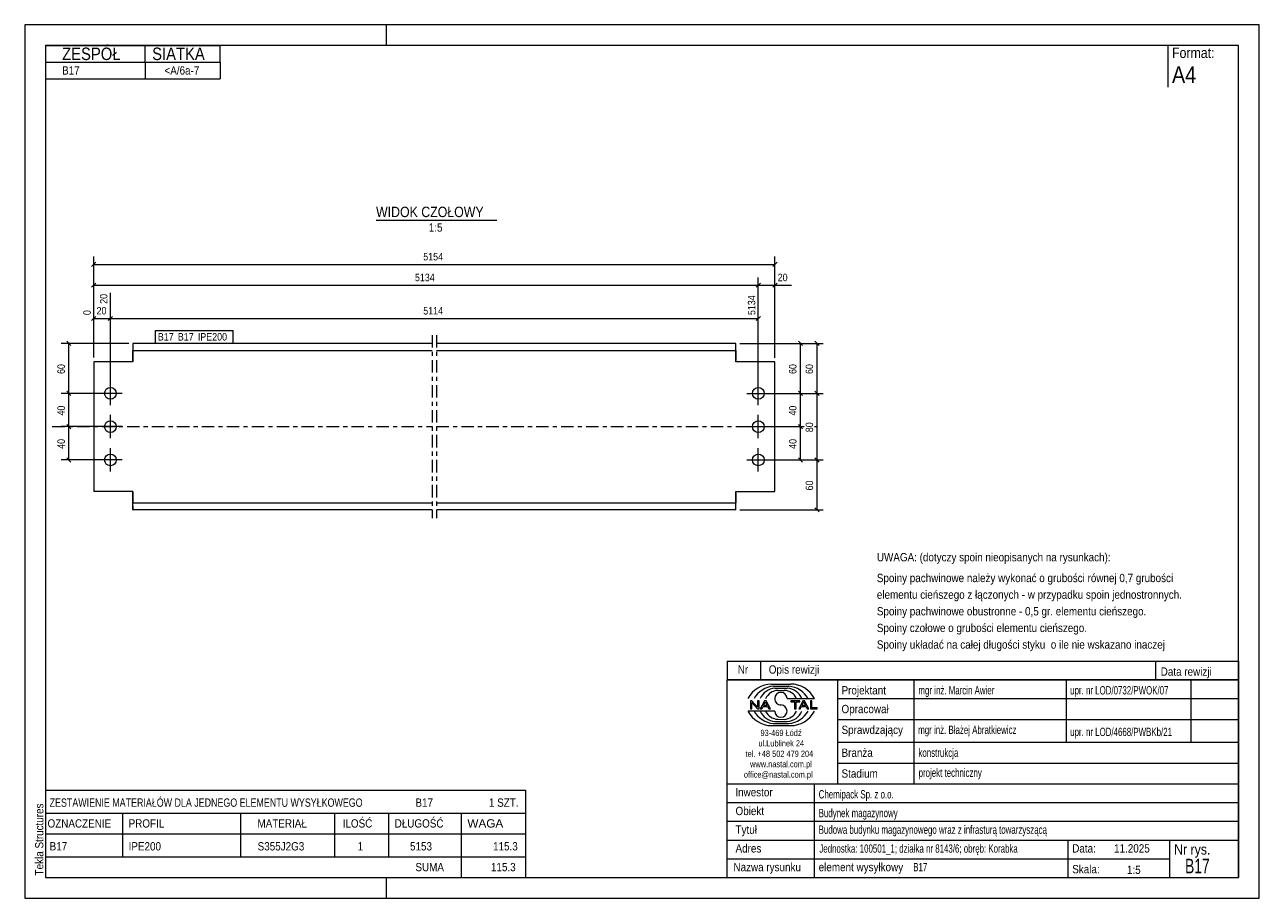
# Model space of a CAD drawing. Header units: millimetres. Extents: x 0 to 297, y 0 to 210.
import ezdxf

# ---------------------------------------------------------------- set-up
doc = ezdxf.new("R2010")
doc.units = ezdxf.units.MM
for name, pattern in [('XKITLINE00', [0]), ('XKITLINE01', [4, 1, -1, 1, -1]), ('XKITLINE03', [6, 3, -1, 1, -1])]:
    doc.linetypes.add(name, pattern=pattern)
for name, color, linetype, lineweight in [('Arkusz rysunku', 3, 'Continuous', 0), ('Element', 2, 'Continuous', 0), ('Inny typ obiektu', 7, 'Continuous', 0), ('Wymiar', 4, 'Continuous', 0), ('Znak elementu', 2, 'Continuous', 0), ('Śruba', 3, 'Continuous', 0)]:
    doc.layers.add(name, color=color, linetype=linetype, lineweight=lineweight)
doc.styles.add('ARIAL', font='ARIAL.TTF')

msp = doc.modelspace()

# ---------------------------------------------------------------- linework, layer by layer
at = {"layer": 'Arkusz rysunku', "linetype": 'XKITLINE00', "lineweight": 0}
for p, q in [((297, 210), (0, 210)), ((0, 210), (0, 0)), ((87, 205), (87, 210)), ((297, 0), (297, 210)), ((292, 205), (5, 205)), ((5, 205), (5, 5)), ((292, 5), (292, 205)), ((5, 5), (292, 5)), ((87, 0), (87, 5)), ((0, 0), (297, 0))]:
    msp.add_line(p, q, dxfattribs=at)
at = {"layer": 'Element', "linetype": 'XKITLINE03', "lineweight": 0}
for p, q in [((98.04, 135.38), (98.04, 91.38)), ((99.04, 135.38), (99.04, 91.38)), ((6.62, 113.38), (98.04, 113.38)), ((99.04, 113.38), (187.5, 113.38)), ((190.02, 113.38), (190.48, 113.38))]:
    msp.add_line(p, q, dxfattribs=at)
at = {"layer": 'Element', "linetype": 'XKITLINE00', "lineweight": 0}
for p, q in [((98.04, 133.38), (26.04, 133.38)), ((26.04, 133.38), (26.04, 131.68)), ((26.04, 131.68), (98.04, 131.68)), ((26.05, 131.5), (26.05, 131.68)), ((26.05, 130.98), (26.05, 131.5)), ((26.05, 130.2), (26.05, 130.98)), ((171.06, 133.38), (99.04, 133.38)), ((99.04, 131.68), (171.04, 131.68)), ((171.04, 133.38), (171.06, 133.38)), ((171.04, 131.68), (171.04, 133.38)), ((171.04, 131.68), (171.05, 131.68)), ((171.05, 131.68), (171.04, 131.68)), ((171.06, 131.68), (171.05, 131.68)), ((171.05, 131.68), (171.06, 131.68)), ((171.05, 131.68), (171.05, 131.5)), ((171.05, 131.5), (171.05, 131.68)), ((171.05, 131.5), (171.05, 130.98)), ((171.05, 130.98), (171.05, 131.5)), ((171.05, 130.98), (171.05, 130.2)), ((171.05, 130.2), (171.05, 130.98)), ((171.06, 131.68), (171.06, 133.38)), ((16.62, 128.98), (16.62, 97.82)), ((26.05, 128.98), (16.62, 128.98)), ((26.05, 129.28), (26.05, 130.2)), ((26.05, 129.28), (26.05, 128.98)), ((26.05, 128.98), (26.05, 128.98)), ((171.05, 130.2), (171.05, 129.28)), ((171.05, 128.96), (171.05, 129.28)), ((180.48, 128.96), (171.05, 128.96)), ((180.48, 97.78), (180.48, 128.96)), ((26.05, 97.82), (16.62, 97.82)), ((26.04, 95.08), (26.05, 95.26)), ((26.04, 93.38), (26.04, 95.08)), ((26.04, 95.08), (98.04, 95.08)), ((26.05, 97.82), (26.05, 97.48)), ((26.05, 96.56), (26.05, 97.48)), ((26.05, 95.78), (26.05, 96.56)), ((26.05, 95.26), (26.05, 95.78)), ((99.04, 95.08), (171.04, 95.08)), ((171.05, 95.26), (171.04, 95.08)), ((171.06, 95.08), (171.04, 95.08)), ((171.04, 93.38), (171.04, 95.08)), ((171.05, 97.48), (171.05, 97.78)), ((171.05, 97.78), (180.48, 97.78)), ((171.05, 97.48), (171.05, 96.56)), ((171.05, 95.78), (171.05, 96.56)), ((171.05, 96.56), (171.05, 95.78)), ((171.05, 95.26), (171.05, 95.78)), ((171.05, 95.78), (171.05, 95.26)), ((171.05, 95.08), (171.05, 95.26)), ((171.06, 95.08), (171.05, 95.08)), ((171.06, 93.38), (171.06, 95.08)), ((98.04, 93.38), (26.04, 93.38)), ((171.04, 93.38), (99.04, 93.38)), ((171.04, 93.38), (171.06, 93.38)), ((171.06, 93.38), (171.04, 93.38))]:
    msp.add_line(p, q, dxfattribs=at)
at = {"layer": 'Element', "linetype": 'XKITLINE01', "lineweight": 0}
for p, q in [((26.04, 131.68), (26.05, 131.68)), ((26.05, 131.68), (26.05, 131.5)), ((26.05, 131.5), (26.05, 130.98)), ((26.05, 130.98), (26.05, 130.2)), ((26.06, 131.68), (26.06, 133.38)), ((171.05, 131.68), (171.04, 131.68)), ((26.05, 130.2), (26.05, 129.28)), ((26.05, 128.98), (26.05, 129.28)), ((26.05, 128.98), (26.05, 128.98)), ((171.05, 129.28), (171.05, 130.2)), ((171.05, 128.96), (171.05, 129.28)), ((26.04, 95.08), (26.04, 95.08)), ((26.05, 97.82), (26.05, 97.82)), ((26.05, 97.48), (26.05, 97.82)), ((26.05, 97.48), (26.05, 96.56)), ((26.05, 96.56), (26.05, 95.78)), ((26.05, 95.78), (26.05, 95.26)), ((26.05, 95.26), (26.05, 95.08)), ((26.06, 93.38), (26.06, 95.08)), ((171.04, 95.08), (171.04, 95.08)), ((171.05, 97.48), (171.05, 97.78)), ((171.05, 96.56), (171.05, 97.48)), ((26.04, 93.38), (26.06, 93.38))]:
    msp.add_line(p, q, dxfattribs=at)
at = {"layer": 'Inny typ obiektu', "linetype": 'XKITLINE00', "lineweight": 0}
for p, q in [((5, 205), (47, 205)), ((5, 205), (5, 201)), ((29, 201), (29, 205)), ((47, 201), (47, 205)), ((275, 205), (275, 195)), ((5, 201), (47, 201)), ((5, 201), (5, 197)), ((29, 201), (29, 197)), ((47, 201), (47, 197)), ((5, 197), (47, 197)), ((84.52, 163), (113.6, 163)), ((169, 57), (169, 52.5)), ((169, 57), (292, 57)), ((177, 57), (177, 52.5)), ((272, 57), (272, 52.5)), ((292, 57), (292, 52.5)), ((292, 52.5), (169, 52.5)), ((169, 5), (169, 52.5)), ((169, 52.5), (292, 52.5)), ((179.62, 51.49), (184.23, 51.5)), ((180.07, 50.99), (183.86, 51)), ((180.46, 50.49), (183.45, 50.49)), ((195.5, 52.5), (195.5, 27.5)), ((214, 27.5), (214, 52.5)), ((250.5, 52.5), (250.5, 37.5)), ((280.5, 52.5), (280.5, 37.5)), ((292, 52.5), (292, 5)), ((181.2, 49.98), (182.73, 49.99)), ((183.42, 47.99), (189.98, 47.99)), ((195.5, 48), (292, 48)), ((180.43, 45.01), (174, 45.01)), ((174.93, 47.44), (174.57, 47.44)), ((174.57, 47.44), (174.57, 45.56)), ((174.57, 45.56), (174.9, 45.56)), ((174.9, 47.04), (176.29, 45.56)), ((174.9, 45.56), (174.9, 47.04)), ((176.31, 45.96), (174.93, 47.44)), ((176.29, 45.56), (176.65, 45.56)), ((176.65, 47.44), (176.31, 47.44)), ((176.31, 47.44), (176.31, 45.96)), ((176.65, 45.56), (176.65, 47.44)), ((177.96, 47.44), (176.94, 45.56)), ((176.94, 45.56), (177.31, 45.56)), ((177.31, 45.56), (177.61, 46.13)), ((177.61, 46.13), (178.71, 46.13)), ((177.71, 46.33), (178.14, 47.24)), ((178.6, 46.33), (177.71, 46.33)), ((178.33, 47.44), (177.96, 47.44)), ((178.14, 47.24), (178.6, 46.33)), ((179.41, 45.56), (178.33, 47.44)), ((178.71, 46.13), (179.02, 45.56)), ((179.02, 45.56), (179.41, 45.56)), ((186.43, 47.44), (184.34, 47.44)), ((184.34, 47.44), (184.34, 47.22)), ((184.34, 47.22), (185.21, 47.22)), ((185.21, 47.22), (185.21, 45.56)), ((185.21, 45.56), (185.56, 45.56)), ((185.56, 45.56), (185.56, 47.22)), ((185.56, 47.22), (186.43, 47.22)), ((187.21, 47.44), (186.2, 45.56)), ((186.2, 45.56), (186.57, 45.56)), ((186.43, 47.22), (186.43, 47.44)), ((186.57, 45.56), (186.86, 46.13)), ((186.86, 46.13), (187.96, 46.13)), ((186.96, 46.33), (187.39, 47.24)), ((187.86, 46.33), (186.96, 46.33)), ((187.59, 47.44), (187.21, 47.44)), ((187.4, 47.24), (187.39, 47.24)), ((187.4, 47.24), (187.86, 46.33)), ((188.67, 45.56), (187.59, 47.44)), ((187.96, 46.13), (188.27, 45.56)), ((188.27, 45.56), (188.67, 45.56)), ((189.36, 47.44), (189.01, 47.44)), ((189.01, 47.44), (189.01, 45.56)), ((189.01, 45.56), (190.66, 45.56)), ((189.36, 45.78), (189.36, 47.44)), ((190.66, 45.78), (189.36, 45.78)), ((190.66, 45.56), (190.66, 45.78)), ((180.07, 42.01), (183.86, 42)), ((180.46, 42.51), (183.45, 42.51)), ((181.2, 43.02), (182.73, 43.01)), ((195.5, 43), (292, 43)), ((179.62, 41.51), (184.23, 41.5)), ((195.5, 37.5), (292, 37.5)), ((195.5, 32.5), (292, 32.5)), ((169, 27.5), (292, 27.5)), ((190, 5), (190, 27.5)), ((5, 26), (5, 20.5)), ((5, 26), (120.5, 26)), ((120.5, 26), (120.5, 20.5)), ((169, 23), (292, 23)), ((5, 20.5), (5, 15.5)), ((5, 20.5), (120.5, 20.5)), ((23.5, 20.5), (23.5, 15.5)), ((52, 15.5), (52, 20.5)), ((74.5, 20.5), (74.5, 15.5)), ((87.5, 20.5), (87.5, 15.5)), ((105, 20.5), (105, 15.5)), ((120.5, 20.5), (120.5, 15.5)), ((169, 18.5), (292, 18.5)), ((5, 15.5), (120.5, 15.5)), ((5, 15.5), (5, 10)), ((23.5, 15.5), (23.5, 10)), ((52, 10), (52, 15.5)), ((74.5, 15.5), (74.5, 10)), ((87.5, 15.5), (87.5, 10)), ((105, 15.5), (105, 10)), ((120.5, 15.5), (120.5, 10)), ((169, 14), (292, 14)), ((251, 5), (251, 14)), ((275.5, 5), (275.5, 14)), ((5, 10), (5, 5)), ((5, 10), (120.5, 10)), ((105, 10), (105, 5)), ((120.5, 10), (120.5, 5)), ((169, 9.5), (275.5, 9.5)), ((5, 5), (120.5, 5)), ((169, 5), (292, 5))]:
    msp.add_line(p, q, dxfattribs=at)
for centre, radius, start, end in [((179.72, 45.08), 6.42, 90.8317, 153.0136), ((180.67, 45), 6.02, 95.7347, 150.2266), ((183.22, 46.41), 4.08, 22.7023, 86.7527), ((183.24, 44.98), 6.04, 29.8256, 84.1252), ((184.25, 45.07), 6.43, 27.0191, 90.199), ((180.7, 46.42), 4.07, 93.3428, 157.3393), ((181.33, 46.6), 3.38, 92.229, 155.8008), ((181.92, 47.99), 1.49, 0.0741, 179.9259), ((181.92, 47.99), 1.49, 179.9259, 270), ((182.59, 46.6), 3.39, 24.2351, 87.5913), ((179.72, 47.92), 6.42, 206.9864, 269.1683), ((180.67, 48), 6.02, 209.7734, 264.2653), ((180.7, 46.58), 4.07, 202.6607, 266.6572), ((181.33, 46.4), 3.38, 204.1992, 267.771), ((181.92, 45.01), 1.49, 180.0741, 359.9259), ((181.92, 45), 1.49, 0.0741, 90), ((182.59, 46.4), 3.39, 272.4087, 335.7649), ((183.22, 46.59), 4.08, 273.2473, 337.2977), ((183.24, 48.02), 6.04, 275.8748, 330.1744), ((184.25, 47.93), 6.43, 269.801, 332.9809)]:
    msp.add_arc(centre, radius, start, end, dxfattribs=at)
at = {"layer": 'Wymiar', "linetype": 'XKITLINE00', "lineweight": 0}
for p, q in [((17.13, 152.89), (16.11, 151.87)), ((16.62, 129.98), (16.62, 154.24)), ((16.62, 152.38), (180.48, 152.38)), ((180.99, 152.89), (179.97, 151.87)), ((180.48, 129.96), (180.48, 154.24)), ((16.62, 129.98), (16.62, 149.24)), ((176.48, 122.38), (176.48, 149.24)), ((176.48, 122.38), (176.48, 149.24)), ((180.48, 129.96), (180.48, 149.24)), ((17.13, 147.89), (16.11, 146.87)), ((16.62, 147.38), (176.48, 147.38)), ((20.62, 122.38), (20.62, 145.57)), ((20.62, 122.38), (20.62, 145.57)), ((176.99, 147.89), (175.97, 146.87)), ((176.99, 147.89), (175.97, 146.87)), ((176.48, 147.38), (180.48, 147.38)), ((176.48, 122.38), (176.48, 145.54)), ((180.99, 147.89), (179.97, 146.87)), ((180.48, 147.38), (184.5, 147.38)), ((180.48, 147.38), (184.5, 147.38)), ((17.13, 139.89), (16.11, 138.87)), ((16.62, 129.98), (16.62, 141.54)), ((21.13, 139.89), (20.11, 138.87)), ((21.13, 139.89), (20.11, 138.87)), ((176.99, 139.89), (175.97, 138.87)), ((16.62, 139.38), (20.62, 139.38)), ((20.62, 139.38), (176.48, 139.38)), ((10.11, 133.89), (11.13, 132.87)), ((186.11, 133.89), (187.13, 132.87)), ((190.11, 133.89), (191.13, 132.87)), ((25.04, 133.38), (8.76, 133.38)), ((10.62, 121.38), (10.62, 133.38)), ((172.06, 133.38), (192.06, 133.38)), ((172.06, 133.38), (188.06, 133.38)), ((186.62, 121.38), (186.62, 133.38)), ((190.62, 121.38), (190.62, 133.38)), ((10.11, 121.89), (11.13, 120.87)), ((10.11, 121.89), (11.13, 120.87)), ((186.11, 121.89), (187.13, 120.87)), ((186.11, 121.89), (187.13, 120.87)), ((190.11, 121.89), (191.13, 120.87)), ((190.11, 121.89), (191.13, 120.87)), ((19.62, 121.38), (8.76, 121.38)), ((19.62, 121.38), (8.76, 121.38)), ((10.62, 113.38), (10.62, 121.38)), ((177.48, 121.38), (192.06, 121.38)), ((177.48, 121.38), (192.06, 121.38)), ((177.48, 121.38), (188.06, 121.38)), ((177.48, 121.38), (188.06, 121.38)), ((186.62, 113.38), (186.62, 121.38)), ((190.62, 105.38), (190.62, 121.38)), ((19.62, 113.38), (8.76, 113.38)), ((19.62, 113.38), (8.76, 113.38)), ((10.11, 113.89), (11.13, 112.87)), ((10.11, 113.89), (11.13, 112.87)), ((10.62, 105.38), (10.62, 113.38)), ((177.48, 113.38), (187.5, 113.38)), ((177.48, 113.38), (187.5, 113.38)), ((186.11, 113.89), (187.13, 112.87)), ((186.11, 113.89), (187.13, 112.87)), ((186.62, 105.38), (186.62, 113.38)), ((19.62, 105.38), (8.76, 105.38)), ((10.11, 105.89), (11.13, 104.87)), ((177.48, 105.38), (192.06, 105.38)), ((177.48, 105.38), (192.06, 105.38)), ((177.48, 105.38), (188.06, 105.38)), ((186.11, 105.89), (187.13, 104.87)), ((190.11, 105.89), (191.13, 104.87)), ((190.11, 105.89), (191.13, 104.87)), ((190.62, 93.38), (190.62, 105.38)), ((172.06, 93.38), (192.06, 93.38)), ((190.11, 93.89), (191.13, 92.87))]:
    msp.add_line(p, q, dxfattribs=at)
at = {"layer": 'Znak elementu', "linetype": 'XKITLINE00', "lineweight": 0}
for p, q in [((31.44, 136.48), (50.14, 136.48)), ((31.44, 133.48), (31.44, 136.48)), ((50.14, 133.48), (50.14, 136.48)), ((31.44, 133.48), (50.14, 133.48))]:
    msp.add_line(p, q, dxfattribs=at)
at = {"layer": 'Śruba', "linetype": 'XKITLINE00', "lineweight": 0}
for p, q in [((20.62, 118.58), (20.62, 124.18)), ((176.48, 118.58), (176.48, 124.18)), ((23.42, 121.38), (17.82, 121.38)), ((173.68, 121.38), (179.28, 121.38)), ((20.62, 110.58), (20.62, 116.18)), ((176.48, 110.58), (176.48, 116.18)), ((23.42, 113.38), (17.82, 113.38)), ((173.68, 113.38), (179.28, 113.38)), ((20.62, 102.58), (20.62, 108.18)), ((176.48, 102.58), (176.48, 108.18)), ((23.42, 105.38), (17.82, 105.38)), ((173.68, 105.38), (179.28, 105.38))]:
    msp.add_line(p, q, dxfattribs=at)
for centre in [(20.62, 121.38), (176.48, 121.38), (20.62, 113.38), (176.48, 113.38), (20.62, 105.38), (176.48, 105.38)]:
    msp.add_circle(centre, 1.4, dxfattribs=at)

# ---------------------------------------------------------------- texts
at = {"layer": 'Arkusz rysunku', "style": 'ARIAL', "width": 0.85}
msp.add_text('Tekla Structures', height=2, rotation=90, dxfattribs=at).set_placement((4.5, 5.5))
at = {"layer": 'Inny typ obiektu', "style": 'ARIAL'}
for s, height, width, p in [('ZESPÓŁ', 3, 0.85, (9, 201.5)), ('SIATKA', 3, 0.85, (30.66, 201.5)), ('Format:', 2.5, 0.85, (276, 202)), ('B17', 2, 0.85, (9, 198)), ('<A/6a-7', 2, 0.85, (33.63, 198)), ('A4', 4, 0.85, (276, 196)), ('WIDOK CZOŁOWY', 2.5, 0.85, (84.52, 163.75)), ('1:5', 2, 0.85, (97.21, 160.25)), ('UWAGA: (dotyczy spoin nieopisanych na rysunkach):', 2, 0.85, (205, 81)), ('Spoiny pachwinowe należy wykonać o grubości równej 0,7 grubości', 2, 0.85, (205, 76)), ('elementu cieńszego z łączonych - w przypadku spoin jednostronnych.', 2, 0.85, (205, 72)), ('Spoiny pachwinowe obustronne - 0,5 gr. elementu cieńszego.', 2, 0.85, (205, 68)), ('Spoiny czołowe o grubości elementu cieńszego.', 2, 0.85, (205, 64)), ('Spoiny układać na całej długości styku  o ile nie wskazano inaczej', 2, 0.85, (205, 60)), ('Nr', 2, 0.85, (171.54, 54)), ('Opis rewizji', 2, 0.85, (179, 54)), ('Data rewizji', 2, 0.85, (273.28, 53.5)), ('Projektant', 2, 0.85, (196.5, 49)), ('mgr inż. Marcin Awier', 2, 0.68, (215, 49)), ('upr. nr LOD/0732/PWOK/07', 2, 0.68, (251.5, 49)), ('Opracował', 2, 0.85, (196.5, 44.5)), ('Sprawdzający', 2, 0.85, (196.5, 39.5)), ('mgr inż. Błażej Abratkiewicz', 2, 0.68, (214.94, 39.5)), ('93-469 Łódź', 1.5, 0.85, (177, 39)), ('upr. nr LOD/4668/PWBKb/21', 2, 0.68, (251.5, 39)), ('ul.Lublinek 24', 1.5, 0.85, (176.5, 36.5)), ('Branża', 2, 0.85, (196.5, 34)), ('konstrukcja', 2, 0.68, (215, 34)), ('tel. +48 502 479 204', 1.5, 0.85, (173.41, 34)), ('www.nastal.com.pl', 1.5, 0.85, (174.5, 31.5)), ('office@nastal.com.pl', 1.5, 0.85, (173, 29)), ('Stadium', 2, 0.85, (196.5, 29)), ('projekt techniczny', 2, 0.68, (215.04, 29.19)), ('ZESTAWIENIE MATERIAŁÓW DLA JEDNEGO ELEMENTU WYSYŁKOWEGO', 2, 0.765, (6, 22)), ('B17', 2, 0.85, (94, 22)), ('1', 2, 0.85, (111.69, 22)), (' SZT.', 2, 0.85, (113, 22)), ('Inwestor', 2, 0.85, (170.96, 24.5)), ('Chemipack Sp. z o.o.', 2, 0.68, (191, 24)), ('Obiekt', 2, 0.85, (171, 20)), ('Budynek magazynowy', 2, 0.68, (191, 19.5)), ('OZNACZENIE', 2, 0.85, (5.5, 17)), ('PROFIL', 2, 0.85, (25, 17)), ('MATERIAŁ', 2, 0.85, (56, 17)), ('ILOŚĆ', 2, 0.85, (76.5, 17)), ('DŁUGOŚĆ', 2, 0.85, (89, 17)), ('WAGA', 2, 1.008832, (106.5, 17)), ('Tytuł', 2, 0.85, (171, 15.5)), ('Budowa budynku magazynowego wraz z infrasturą towarzyszącą', 2, 0.68, (191, 15.5)), ('B17', 2, 0.85, (6, 11.5)), ('IPE200', 2, 0.85, (25, 11.5)), ('S355J2G3', 2, 0.85, (56.04, 11.5)), ('1', 2, 0.85, (80.09, 11.5)), ('5153', 2, 0.85, (92.7, 11.5)), ('115.3', 2, 0.85, (112.67, 11.5)), ('Adres', 2, 0.85, (171, 11)), ('Jednostka: 100501_1; działka nr 8143/6; obręb: Korabka', 2, 0.68, (191.16, 10.96)), ('Data:', 2, 0.85, (252, 11)), ('11.2025', 2, 0.85, (262.06, 11)), ('Nr rys.', 2.5, 0.85, (276.5, 10.5)), ('B17', 3.5, 0.68, (279.14, 6)), ('SUMA', 2, 0.85, (94, 6.5)), ('115.3', 2, 0.85, (112.17, 6.5)), ('Nazwa rysunku', 2, 0.85, (170.5, 6.5)), ('element wysyłkowy', 2, 0.85, (191, 6.5)), ('B17', 2, 0.68, (213.75, 6.5)), ('Skala:', 2, 0.85, (252, 6)), ('1:5', 2, 0.85, (265.16, 5.85))]:
    msp.add_text(s, height=height, dxfattribs=dict(at, width=width)).set_placement(p)
at = {"layer": 'Wymiar', "style": 'ARIAL', "width": 0.85}
for s, p in [('5154', (95.88, 153.34)), ('5134', (93.88, 148.34)), ('20', (181.15, 148.34)), ('20', (17.29, 140.34)), ('5114', (95.88, 140.34))]:
    msp.add_text(s, height=1.8, dxfattribs=at).set_placement(p)
for s, p in [('20', (19.9, 142.9)), ('5134', (175.76, 140.2)), ('0', (15.9, 140.2)), ('60', (9.66, 126.04)), ('60', (185.66, 126.04)), ('60', (189.66, 126.04)), ('40', (9.66, 116.04)), ('40', (185.66, 116.04)), ('80', (189.66, 112.04)), ('40', (9.66, 108.04)), ('40', (185.66, 108.04)), ('60', (189.66, 98.04))]:
    msp.add_text(s, height=1.8, rotation=90.0002, dxfattribs=at).set_placement(p)
at = {"layer": 'Znak elementu', "style": 'ARIAL', "width": 0.85}
for s, p in [('B17', (32.04, 134.08)), ('B17', (36.85, 134.08)), ('IPE200', (41.66, 134.08))]:
    msp.add_text(s, height=1.8, dxfattribs=at).set_placement(p)

doc.saveas('drawing.dxf')
